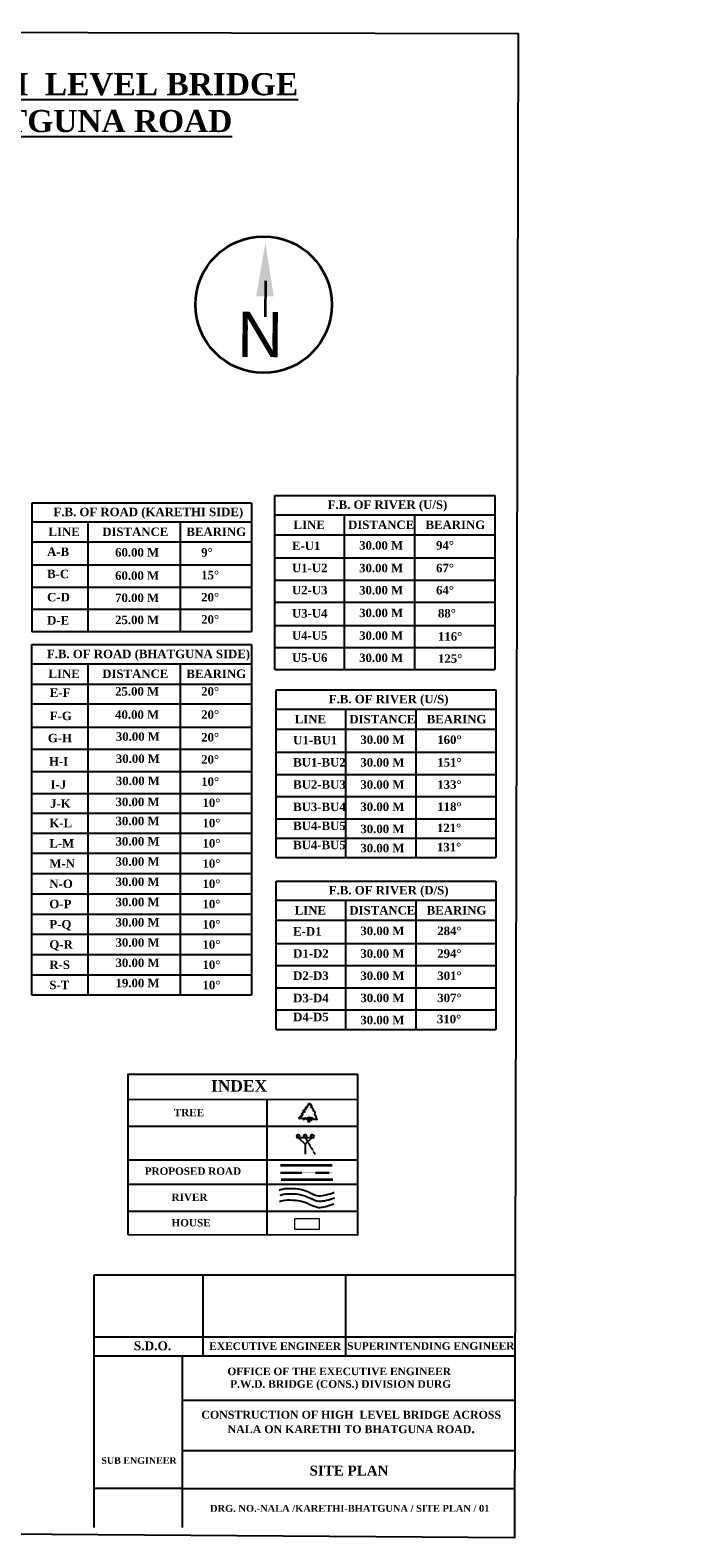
# Model space of a CAD drawing. Header units: millimetres. Extents: x -168161600 to 156920049, y -31772669 to -8677116.
# Tile 3 of 3: x 20899098 to 21403323, y -16139865 to -14995388. Entities that reach past the tile are written whole.
import ezdxf

# ---------------------------------------------------------------- set-up
doc = ezdxf.new("R2010")
doc.units = ezdxf.units.MM
doc.header["$MEASUREMENT"] = 0
doc.linetypes.add('CENTER', pattern=[50.8, 31.75, -6.35, 6.35, -6.35])
doc.linetypes.add('DASHED2', pattern=[0.375, 0.25, -0.125])
doc.layers.add('CHNGE', color=7, linetype='Continuous')
doc.styles.get("Standard").update_dxf_attribs({"font": 'arial.ttf'})

# ---------------------------------------------------------------- blocks, each defined once
blk = doc.blocks.new('Tree - type 3 evergreen elevation')
for points in [[(22.0124, 137.721), (18.5475, 141.5624), (15.5282, 138.2446), (13.8028, 139.3505), (13.3714, 142.1153), (11.2148, 143.2214), (8.1954, 140.4564), (4.7447, 141.0094), (2.1567, 136.0326), (2.1567, 131.6088), (5.6074, 129.9499), (3.0193, 128.2909), (0.4313, 130.5029), (-6.9015, 123.3141), (-6.9015, 121.6552), (-9.9208, 119.9963), (-9.0581, 118.3373), (-6.9015, 115.0195), (-10.7835, 112.2546), (-14.6656, 115.0195), (-16.8222, 114.4665), (-17.6849, 112.2546), (-14.6656, 111.7016), (-14.2342, 107.2778), (-17.6065, 107.8307), (-21.5669, 103.9599), (-17.2536, 103.4069), (-18.9789, 97.8771), (-22.8609, 97.3241), (-27.1743, 94.5593), (-32.3504, 91.7944), (-32.7817, 94.0063), (-36.6638, 85.7116), (-29.7624, 87.3705), (-25.449, 84.6056), (-26.743, 77.9699), (-34.507, 75.205), (-37.9578, 77.4169), (-39.2518, 74.099), (-42.2711, 73.5461), (-44.8592, 70.2282), (-47.8786, 66.3574), (-43.9965, 63.0395), (-41.4085, 64.6985), (-44.3346, 59.8898), (-42.2089, 60.1377), (-42.5159, 55.7849), (-49.6039, 46.4502), (-58.2307, 45.8972), (-62.1127, 43.6853), (-68.5828, 36.4966), (-65.9947, 32.0727), (-50.0352, 32.6257), (-47.0159, 30.4138), (-39.6831, 33.7317), (-34.507, 22.6721), (-32.3504, 22.6721), (-22.4296, 34.8376), (-19.4102, 36.4966), (-17.2536, 33.7317), (-17.2536, 29.8608), (-13.8028, 28.7549), (-9.0581, 28.7549), (-7.3328, 32.6257), (-1.7254, 35.3906), (3.8821, 35.9436), (6.4701, 38.1555), (6.9014, 38.7085), (8.1954, 41.4734), (9.9208, 40.3674), (11.2148, 35.9436), (14.2341, 37.6025), (15.0968, 36.4966), (15.9595, 33.7317), (18.9789, 38.7085), (21.9982, 38.7085), (23.2922, 36.4966), (21.9982, 34.2847), (25.4489, 35.3906), (26.743, 33.7317), (29.7623, 35.9436), (32.7817, 34.8376), (38.8204, 28.7549), (41.4084, 27.6489), (43.5651, 25.437), (61.6813, 27.0959), (65.132, 23.7781), (67.7201, 24.884), (60.8186, 33.7317), (60.3873, 37.0495), (62.544, 40.3674), (58.662, 50.874), (56.5053, 50.874), (52.1919, 66.3574), (47.8785, 66.9103), (50.4665, 69.1222), (53.9172, 77.9699), (47.0158, 85.1586), (38.3891, 87.9235), (42.2711, 94.0063)], [(42.2711, 94.0063), (38.8204, 104.5129), (36.6637, 104.5129), (32.3503, 113.9135), (29.7623, 113.3605), (26.743, 113.3605), (24.5862, 117.7844), (25.8802, 123.8671), (29.331, 123.8671), (22.8609, 131.6088), (21.9982, 137.6916)], [(-12.9401, 28.7549), (-2.588, 22.1191), (0.8626, 17.6953), (1.7253, 11.6125), (0, 0)], [(-9.9208, 28.2019), (0, 23.2251), (3.4507, 19.9072), (4.7447, 15.4834), (8.6267, 27.0959), (6.4701, 37.6025)], [(34.5071, 33.1787), (27.1743, 18.2483), (9.0581, 10.5066), (7.7641, 3.8708), (8.1954, 0)], [(8.1954, 40.3674), (11.2148, 27.6489), (8.1954, 13.8245), (24.5862, 19.9072), (32.7817, 34.2847)]]:
    blk.add_lwpolyline(points)

msp = doc.modelspace()

# ---------------------------------------------------------------- linework, layer by layer
at = {"color": 7, "linetype": 'ByBlock', "lineweight": 35, "ltscale": 5}
for p, q in [((21077851, -15185686), (21077552, -15213069)), ((21089374, -15856847), (21128574, -15856847)), ((21089895, -15867781), (21129095, -15867781))]:
    msp.add_line(p, q, dxfattribs=at)
at = {"color": 0}
for p, q in [((20900311, -15354565), (20900311, -15452043)), ((21067241, -15354565), (20900311, -15354565)), ((21067241, -15354565), (21067241, -15452043)), ((21085069, -15348710), (21252000, -15348710)), ((21085069, -15480638), (21085069, -15348710)), ((21252000, -15348710), (21252000, -15480638)), ((20900311, -15368576), (21067241, -15368576)), ((20943201, -15452043), (20943201, -15368483)), ((21013309, -15452043), (21013309, -15368483)), ((21085069, -15363252), (21252000, -15363252)), ((21137923, -15480638), (21137923, -15363252)), ((21191433, -15480638), (21191433, -15363252)), ((21252000, -15378620), (21085069, -15378620)), ((21067241, -15383945), (20900311, -15383945)), ((21067241, -15401571), (20900311, -15401571)), ((21252000, -15396246), (21085069, -15396246)), ((21252000, -15413070), (21085069, -15413070)), ((21067241, -15418395), (20900311, -15418395)), ((21067241, -15435219), (20900311, -15435219)), ((21252000, -15429894), (21085069, -15429894)), ((21252000, -15447520), (21085069, -15447520)), ((21067241, -15452043), (20900311, -15452043)), ((20900311, -15728046), (20900311, -15461810)), ((20900311, -15461810), (21067241, -15461810)), ((21067241, -15461810), (21067241, -15728046)), ((21252000, -15464344), (21085069, -15464344)), ((20900311, -15476352), (21067241, -15476352)), ((20943201, -15728046), (20943201, -15476352)), ((21013309, -15728046), (21013309, -15476352)), ((21085020, -15480638), (21252000, -15480638)), ((20900311, -15491720), (21067241, -15491720)), ((21067241, -15507089), (20900311, -15507089)), ((21085994, -15496259), (21252925, -15496259)), ((21085994, -15623351), (21085994, -15496259)), ((21252925, -15496259), (21252925, -15623351)), ((21085994, -15510801), (21252925, -15510801)), ((21138848, -15623351), (21138848, -15510801)), ((21192358, -15623351), (21192358, -15510801)), ((21067241, -15524715), (20900311, -15524715)), ((21252925, -15526169), (21085994, -15526169)), ((21067241, -15541539), (20900311, -15541539)), ((21252925, -15543795), (21085994, -15543795)), ((21067241, -15558363), (20900311, -15558363)), ((21252925, -15560619), (21085994, -15560619)), ((21067241, -15575187), (20900311, -15575187)), ((21252925, -15577443), (21085994, -15577443)), ((20900311, -15589729), (21067241, -15589729)), ((21252925, -15594267), (21085994, -15594267)), ((21067241, -15605097), (20900311, -15605097)), ((21085994, -15608809), (21252925, -15608809)), ((21067241, -15620466), (20900311, -15620466)), ((21085994, -15623351), (21252925, -15623351)), ((21067241, -15635834), (20900311, -15635834)), ((21085994, -15641354), (21252925, -15641354)), ((21085994, -15753905), (21085994, -15641354)), ((21252925, -15641354), (21252925, -15753905)), ((21067241, -15651203), (20900311, -15651203)), ((21085994, -15655896), (21252925, -15655896)), ((21138848, -15753905), (21138848, -15655896)), ((21192358, -15753905), (21192358, -15655896)), ((21067241, -15666571), (20900311, -15666571)), ((21252925, -15671265), (21085994, -15671265)), ((21067241, -15681940), (20900311, -15681940)), ((21252925, -15688891), (21085994, -15688891)), ((21067241, -15697308), (20900311, -15697308)), ((21067241, -15712677), (20900311, -15712677)), ((21252925, -15705715), (21085994, -15705715)), ((21252925, -15722539), (21085994, -15722539)), ((21067241, -15728046), (20900311, -15728046)), ((21252925, -15739363), (21085994, -15739363)), ((21085994, -15753905), (21252925, -15753905)), ((20947786, -16131965), (20947786, -15940306)), ((20947786, -15940306), (21267217, -15940306)), ((21030601, -16001608), (21030601, -15940306)), ((21139036, -16001608), (21139036, -15940306)), ((20947786, -15987367), (21265959, -15987367)), ((20947786, -16001608), (21267217, -16001608)), ((21014548, -16102300), (20947786, -16102300))]:
    msp.add_line(p, q, dxfattribs=at)
at = {"color": 7, "ltscale": 5}
for p, q in [((20973584, -15806847), (21147824, -15807175)), ((21078888, -15806863), (21078891, -15909840)), ((20973584, -15827314), (21147824, -15827314)), ((20973584, -15852994), (21147824, -15852994)), ((20973584, -15871308), (21147824, -15871308)), ((20973584, -15891949), (21147824, -15891949))]:
    msp.add_line(p, q, dxfattribs=at)
at = {"color": 7, "linetype": 'ByBlock', "lineweight": 25, "ltscale": 100}
for p, q in [((21101382, -15836034), (21114804, -15836034)), ((21108093, -15841052), (21108093, -15848535))]:
    msp.add_line(p, q, dxfattribs=at)
at = {"color": 7, "linetype": 'DASHED2', "ltscale": 20}
msp.add_line((21108093, -15836034), (21115485, -15848687), dxfattribs=at)
at = {"color": 7, "linetype": 'CENTER', "lineweight": 30, "ltscale": 5}
msp.add_line((21089374, -15862695), (21128574, -15862695), dxfattribs=at)
for p, q in [((21014548, -16001608), (21014548, -16131965)), ((21014548, -16035471), (21267217, -16035471)), ((21014548, -16073550), (21267217, -16073550)), ((21014548, -16102300), (21267217, -16102300))]:
    msp.add_line(p, q)
at = {"color": 0}
msp.add_lwpolyline([(20180098, -14995388), (21269759, -14997994), (21267027, -16139865), (20177379, -16131965)], close=True, dxfattribs=at)
at = {"color": 7, "ltscale": 5}
msp.add_lwpolyline([(20973584, -15909840), (20973584, -15787830), (21147824, -15787830), (21147824, -15910152)], close=True, dxfattribs=at)
at = {"color": 7, "linetype": 'ByBlock', "lineweight": 25, "ltscale": 100}
msp.add_lwpolyline([(21102710, -15836034), (21108093, -15841052), (21113476, -15836034)], dxfattribs=at)
at = {"color": 7, "lineweight": 15, "ltscale": 100}
msp.add_lwpolyline([(21100127, -15897351), (21118777, -15897351), (21118777, -15905759), (21100127, -15905759)], close=True, dxfattribs=at)
at = {"color": 7, "lineweight": 35, "ltscale": 2}
msp.add_circle((21076478, -15203764), 51831, dxfattribs=at)
at = {"color": 7, "linetype": 'ByBlock', "lineweight": 25, "ltscale": 100}
for centre in [(21102710, -15834907), (21108093, -15834907), (21113476, -15834907)]:
    msp.add_circle(centre, 1127, dxfattribs=at)
at = {"color": 7, "lineweight": 25, "ltscale": 5}
for points, knots in [([(21088308, -15875966), (21090466, -15874441), (21108601, -15873873), (21116075, -15882391), (21125949, -15879002), (21130082, -15877583)], [5459.21998403, 5459.21998403, 5459.21998403, 5459.21998403, 20098.62594806, 42592.28352636, 58785.1663534, 58785.1663534, 58785.1663534, 58785.1663534]), ([(21088577, -15884498), (21091175, -15883230), (21108520, -15882839), (21115859, -15891205), (21125733, -15887815), (21129866, -15886397)], [6413.8744673, 6413.8744673, 6413.8744673, 6413.8744673, 20098.62594806, 42592.28352636, 58785.1663534, 58785.1663534, 58785.1663534, 58785.1663534]), ([(21088927, -15879808), (21091468, -15878504), (21108930, -15878087), (21116290, -15886475), (21126164, -15883086), (21130297, -15881667)], [6270.65862288, 6270.65862288, 6270.65862288, 6270.65862288, 20098.62594806, 42592.28352636, 58785.1663534, 58785.1663534, 58785.1663534, 58785.1663534])]:
    msp.add_open_spline(points, degree=3, knots=knots, dxfattribs=at)
at = {"color": 7, "ltscale": 2}
msp.add_solid([(21070830, -15197414), (21084230, -15197554), (21077797, -15156723)], dxfattribs=at)

# ---------------------------------------------------------------- block references
at = {"layer": 'CHNGE', "xscale": 101.26265625, "yscale": 101.26265625, "zscale": 101.26265625}
msp.add_blockref('Tree - type 3 evergreen elevation', (21110192, -15824686), dxfattribs=at)

# ---------------------------------------------------------------- texts
for s, insert, char_height, width, attachment_point in [('{\\fTimes New Roman|b1|i0|c0|p18;\\H2.8851x;\\L\\C0;SITE PLAN FOR CONSTRUCTION OF HIGH  LEVEL BRIDGE ACROSS NALA ON KARETHI TO BHATGUNA ROAD\\H2.0565x; }', (20738278, -15027984), 5822.97, 769672.81, 2), ('{\\fTimes New Roman|b1|i0|c0|p18;\\C0;S.D.O.}', (20992051, -15990738), 6708.06, 25332.34, 2), ('{\\fTimes New Roman|b1|i0|c0|p18;\\C0;EXECUTIVE ENGINEER}', (21085185, -15991481), 5749.77, 108552.19, 2), ('{\\fTimes New Roman|b1|i0|c0|p18;\\C0;SUPERINTENDING ENGINEER}', (21203466, -15991347), 5749.77, 143753.56, 2), ('{\\fTimes New Roman|b1|i0|c0|p18;\\H0.8571x;\\C0;OFFICE OF THE EXECUTIVE ENGINEER \\P P.W.D. BRIDGE (CONS.) DIVISION DURG}', (21133885, -16010620), 6708.06, 192185.17, 2), ('{\\fTimes New Roman|b1|i0|c0|p18;\\H0.8571x;\\C0;CONSTRUCTION OF HIGH  LEVEL BRIDGE ACROSS NALA ON KARETHI TO BHATGUNA ROAD\\H1.167x;.}', (21143013, -16043423), 6987.563, 240454.57, 2), ('{\\fTimes New Roman|b1|i0|c0|p18;\\C0; SUB ENGINEER}', (20980851, -16078648), 5031.05, 63303.06, 2), ('{\\fTimes New Roman|b1|i0|c0|p18;\\C0;SITE PLAN}', (21111414, -16085040), 7546.57, 199067.41, 1), ('{\\fTimes New Roman|b1|i0|c0|p18;\\C0;DRG. NO.-NALA /KARETHI-BHATGUNA / SITE PLAN / 01}', (21141878, -16114849), 5240.67, 237641.04, 2)]:
    msp.add_mtext(s, dxfattribs=dict(insert=insert, char_height=char_height, width=width, attachment_point=attachment_point))
at = {"color": 7, "ltscale": 2, "insert": (21090957, -15243686), "char_height": 34292, "attachment_point": 1, "rotation": 179.474458}
msp.add_mtext('N', dxfattribs=at)
at = {"color": 0, "char_height": 6429.78, "attachment_point": 1}
for s, insert, width in [('\\pi11626;{\\fTimes New Roman|b1|i0|c0|p18;F.B. OF ROAD (KARETHI SIDE)}', (20905240, -15357906), 163806.4), ('{\\fTimes New Roman|b1|i0|c0|p18;F.B. OF RIVER (U/S)}', (21125091, -15352393), 125788.62), ('{\\fTimes New Roman|b1|i0|c0|p18;LINE}', (21099183, -15367635), 125788.62), ('{\\fTimes New Roman|b1|i0|c0|p18;DISTANCE}', (21140663, -15367635), 125788.62), ('{\\fTimes New Roman|b1|i0|c0|p18;BEARING}', (21199441, -15367635), 125788.62), ('{\\fTimes New Roman|b1|i0|c0|p18;LINE}', (20913053, -15372960), 125788.62), ('{\\fTimes New Roman|b1|i0|c0|p18;DISTANCE}', (20953881, -15372960), 125788.62), ('{\\fTimes New Roman|b1|i0|c0|p18;BEARING}', (21017803, -15372960), 125788.62), ('{\\fTimes New Roman|b1|i0|c0|p18;A-B}', (20912013, -15388124), 125788.62), ('{\\fTimes New Roman|b1|i0|c0|p18;60.00 M}', (20963653, -15388581), 125788.62), ('{\\fTimes New Roman|b1|i0|c0|p18;9°}', (21029038, -15388581), 125788.62), ('{\\fTimes New Roman|b1|i0|c0|p18;E-U1}', (21097990, -15383601), 125788.62), ('{\\fTimes New Roman|b1|i0|c0|p18;30.00 M}', (21149037, -15383257), 125788.62), ('{\\fTimes New Roman|b1|i0|c0|p18;94°}', (21207460, -15383257), 125788.62), ('{\\fTimes New Roman|b1|i0|c0|p18;U1-U2}', (21097990, -15400425), 125788.62), ('{\\fTimes New Roman|b1|i0|c0|p18;30.00 M}', (21149037, -15400481), 125788.62), ('{\\fTimes New Roman|b1|i0|c0|p18;67°}', (21207460, -15400481), 125788.62), ('{\\fTimes New Roman|b1|i0|c0|p18;B-C}', (20912013, -15404948), 125788.62), ('{\\fTimes New Roman|b1|i0|c0|p18;60.00 M}', (20963653, -15406207), 125788.62), ('{\\fTimes New Roman|b1|i0|c0|p18;15°}', (21029038, -15405806), 125788.62), ('{\\fTimes New Roman|b1|i0|c0|p18;C-D}', (20912013, -15422574), 125788.62), ('{\\fTimes New Roman|b1|i0|c0|p18;70.00 M}', (20963653, -15423031), 125788.62), ('{\\fTimes New Roman|b1|i0|c0|p18;20°}', (21029038, -15422630), 125788.62), ('{\\fTimes New Roman|b1|i0|c0|p18;U2-U3}', (21097990, -15417249), 125788.62), ('{\\fTimes New Roman|b1|i0|c0|p18;30.00 M}', (21149037, -15417305), 125788.62), ('{\\fTimes New Roman|b1|i0|c0|p18;64°}', (21207460, -15417305), 125788.62), ('{\\fTimes New Roman|b1|i0|c0|p18;U3-U4}', (21097990, -15434875), 125788.62), ('{\\fTimes New Roman|b1|i0|c0|p18;30.00 M}', (21149037, -15434531), 125788.62), ('{\\fTimes New Roman|b1|i0|c0|p18;88°}', (21208906, -15434764), 125788.62), ('{\\fTimes New Roman|b1|i0|c0|p18;D-E}', (20912013, -15440200), 125788.62), ('{\\fTimes New Roman|b1|i0|c0|p18;25.00 M}', (20963653, -15439855), 125788.62), ('{\\fTimes New Roman|b1|i0|c0|p18;20°\\fTimes New Roman|b0|i0|c0|p18; }', (21029038, -15439454), 125788.62), ('{\\fTimes New Roman|b1|i0|c0|p18;U4-U5}', (21097990, -15451699), 125788.62), ('{\\fTimes New Roman|b1|i0|c0|p18;30.00 M}', (21149037, -15451755), 125788.62), ('{\\fTimes New Roman|b1|i0|c0|p18;116°}', (21208906, -15452389), 125788.62), ('\\pi6606.5;{\\fTimes New Roman|b1|i0|c0|p18;F.B. OF ROAD (BHATGUNA SIDE)}', (20905240, -15465682), 163806.4), ('{\\fTimes New Roman|b1|i0|c0|p18;U5-U6}', (21097990, -15468523), 125788.62), ('{\\fTimes New Roman|b1|i0|c0|p18;30.00 M}', (21149037, -15468579), 125788.62), ('{\\fTimes New Roman|b1|i0|c0|p18;125°}', (21208906, -15469213), 125788.62), ('{\\fTimes New Roman|b1|i0|c0|p18;LINE}', (20913053, -15480735), 125788.62), ('{\\fTimes New Roman|b1|i0|c0|p18;DISTANCE}', (20953881, -15480735), 125788.62), ('{\\fTimes New Roman|b1|i0|c0|p18;BEARING}', (21017803, -15480735), 125788.62), ('{\\fTimes New Roman|b1|i0|c0|p18;E-F}', (20914065, -15495098), 125788.62), ('{\\fTimes New Roman|b1|i0|c0|p18;25.00 M}', (20963653, -15494100), 125788.62), ('{\\fTimes New Roman|b1|i0|c0|p18;20°}', (21029038, -15494100), 125788.62), ('{\\fTimes New Roman|b1|i0|c0|p18;F.B. OF RIVER (U/S)}', (21126016, -15499942), 125788.62), ('{\\fTimes New Roman|b1|i0|c0|p18;F-G}', (20914065, -15512724), 125788.62), ('{\\fTimes New Roman|b1|i0|c0|p18;40.00 M}', (20963653, -15511725), 125788.62), ('{\\fTimes New Roman|b1|i0|c0|p18;20°}', (21029038, -15511725), 125788.62), ('{\\fTimes New Roman|b1|i0|c0|p18;LINE}', (21100108, -15515184), 125788.62), ('{\\fTimes New Roman|b1|i0|c0|p18;DISTANCE}', (21141588, -15515184), 125788.62), ('{\\fTimes New Roman|b1|i0|c0|p18;BEARING}', (21200366, -15515184), 125788.62), ('{\\fTimes New Roman|b1|i0|c0|p18;G-H}', (20912552, -15529548), 125788.62), ('{\\fTimes New Roman|b1|i0|c0|p18;30.00 M}', (20964231, -15528399), 125788.62), ('{\\fTimes New Roman|b1|i0|c0|p18;20°}', (21029038, -15528950), 125788.62), ('{\\fTimes New Roman|b1|i0|c0|p18;160°}', (21208385, -15530806), 125788.62), ('{\\fTimes New Roman|b1|i0|c0|p18;U1-BU1}', (21098915, -15531150), 125788.62), ('{\\fTimes New Roman|b1|i0|c0|p18;30.00 M}', (21149962, -15530806), 125788.62), ('{\\fTimes New Roman|b1|i0|c0|p18;H-I}', (20913496, -15547173), 125788.62), ('{\\fTimes New Roman|b1|i0|c0|p18;30.00 M}', (20964231, -15545223), 125788.62), ('{\\fTimes New Roman|b1|i0|c0|p18;20°}', (21029038, -15545774), 125788.62), ('{\\fTimes New Roman|b1|i0|c0|p18;BU1-BU2}', (21098915, -15547974), 125788.62), ('{\\fTimes New Roman|b1|i0|c0|p18;30.00 M}', (21149962, -15548030), 125788.62), ('{\\fTimes New Roman|b1|i0|c0|p18;151°}', (21208385, -15548030), 125788.62), ('{\\fTimes New Roman|b1|i0|c0|p18; I-J}', (20912181, -15564748), 125788.62), ('{\\fTimes New Roman|b1|i0|c0|p18;30.00 M}', (20964231, -15562047), 125788.62), ('{\\fTimes New Roman|b1|i0|c0|p18;10°\\fTimes New Roman|b0|i0|c0|p18; }', (21029038, -15562598), 125788.62), ('{\\fTimes New Roman|b1|i0|c0|p18;BU2-BU3}', (21098915, -15564798), 125788.62), ('{\\fTimes New Roman|b1|i0|c0|p18;30.00 M}', (21149962, -15564854), 125788.62), ('{\\fTimes New Roman|b1|i0|c0|p18;133°}', (21208385, -15564854), 125788.62), ('{\\fTimes New Roman|b1|i0|c0|p18;J-K}', (20914263, -15579281), 125788.62), ('{\\fTimes New Roman|b1|i0|c0|p18;30.00 M}', (20963994, -15577990), 125788.62), ('{\\fTimes New Roman|b1|i0|c0|p18;10°}', (21030064, -15578676), 125788.62), ('{\\fTimes New Roman|b1|i0|c0|p18;BU3-BU4}', (21098915, -15581784), 125788.62), ('{\\fTimes New Roman|b1|i0|c0|p18;30.00 M}', (21149962, -15581678), 125788.62), ('{\\fTimes New Roman|b1|i0|c0|p18;118°}', (21208385, -15581678), 125788.62), ('{\\fTimes New Roman|b1|i0|c0|p18;K-L}', (20913712, -15594038), 125788.62), ('{\\fTimes New Roman|b1|i0|c0|p18;30.00 M}', (20963994, -15592532), 125788.62), ('{\\fTimes New Roman|b1|i0|c0|p18;10°}', (21030064, -15594044), 125788.62), ('{\\fTimes New Roman|b1|i0|c0|p18;BU4-BU5}', (21098915, -15596164), 125788.62), ('{\\fTimes New Roman|b1|i0|c0|p18;30.00 M}', (21149962, -15598502), 125788.62), ('{\\fTimes New Roman|b1|i0|c0|p18;121°}', (21208150, -15597756), 125788.62), ('{\\fTimes New Roman|b1|i0|c0|p18;L-M}', (20913712, -15609407), 125788.62), ('{\\fTimes New Roman|b1|i0|c0|p18;30.00 M}', (20963994, -15607901), 125788.62), ('{\\fTimes New Roman|b1|i0|c0|p18;10°}', (21030064, -15609413), 125788.62), ('{\\fTimes New Roman|b1|i0|c0|p18;BU4-BU5}', (21098915, -15610706), 125788.62), ('{\\fTimes New Roman|b1|i0|c0|p18;30.00 M}', (21149962, -15613044), 125788.62), ('{\\fTimes New Roman|b1|i0|c0|p18;131°}', (21208150, -15612298), 125788.62), ('{\\fTimes New Roman|b1|i0|c0|p18;M-N}', (20913712, -15624775), 125788.62), ('{\\fTimes New Roman|b1|i0|c0|p18;30.00 M}', (20963994, -15623269), 125788.62), ('{\\fTimes New Roman|b1|i0|c0|p18;10°}', (21030064, -15624781), 125788.62), ('{\\fTimes New Roman|b1|i0|c0|p18;N-O}', (20913712, -15640144), 125788.62), ('{\\fTimes New Roman|b1|i0|c0|p18;30.00 M}', (20963994, -15638638), 125788.62), ('{\\fTimes New Roman|b1|i0|c0|p18;10°}', (21030064, -15640150), 125788.62), ('{\\fTimes New Roman|b1|i0|c0|p18;F.B. OF RIVER (D/S)}', (21126016, -15645038), 125788.62), ('{\\fTimes New Roman|b1|i0|c0|p18;O-P}', (20913712, -15655512), 125788.62), ('{\\fTimes New Roman|b1|i0|c0|p18;30.00 M}', (20963994, -15654006), 125788.62), ('{\\fTimes New Roman|b1|i0|c0|p18;10°}', (21030064, -15655518), 125788.62), ('{\\fTimes New Roman|b1|i0|c0|p18;LINE}', (21100108, -15660280), 125788.62), ('{\\fTimes New Roman|b1|i0|c0|p18;DISTANCE}', (21141588, -15660280), 125788.62), ('{\\fTimes New Roman|b1|i0|c0|p18;BEARING}', (21200366, -15660280), 125788.62), ('{\\fTimes New Roman|b1|i0|c0|p18;P-Q}', (20913712, -15670881), 125788.62), ('{\\fTimes New Roman|b1|i0|c0|p18;30.00 M}', (20963994, -15669375), 125788.62), ('{\\fTimes New Roman|b1|i0|c0|p18;10°}', (21030064, -15670887), 125788.62), ('{\\fTimes New Roman|b1|i0|c0|p18;E-D1}', (21098915, -15676246), 125788.62), ('{\\fTimes New Roman|b1|i0|c0|p18;30.00 M}', (21149962, -15675901), 125788.62), ('{\\fTimes New Roman|b1|i0|c0|p18;284°}', (21208385, -15675901), 125788.62), ('{\\fTimes New Roman|b1|i0|c0|p18;Q-R}', (20913712, -15686249), 125788.62), ('{\\fTimes New Roman|b1|i0|c0|p18;30.00 M}', (20963994, -15684743), 125788.62), ('{\\fTimes New Roman|b1|i0|c0|p18;10°}', (21030064, -15686255), 125788.62), ('{\\fTimes New Roman|b1|i0|c0|p18;R-S}', (20913712, -15701618), 125788.62), ('{\\fTimes New Roman|b1|i0|c0|p18;30.00 M}', (20963994, -15700112), 125788.62), ('{\\fTimes New Roman|b1|i0|c0|p18;10°}', (21030064, -15701624), 125788.62), ('{\\fTimes New Roman|b1|i0|c0|p18;D1-D2}', (21098915, -15693070), 125788.62), ('{\\fTimes New Roman|b1|i0|c0|p18;30.00 M}', (21149962, -15693126), 125788.62), ('{\\fTimes New Roman|b1|i0|c0|p18;294°}', (21208385, -15693126), 125788.62), ('{\\fTimes New Roman|b1|i0|c0|p18;D2-D3}', (21098915, -15709894), 125788.62), ('{\\fTimes New Roman|b1|i0|c0|p18;30.00 M}', (21149962, -15709950), 125788.62), ('{\\fTimes New Roman|b1|i0|c0|p18;301°}', (21208385, -15709950), 125788.62), ('{\\fTimes New Roman|b1|i0|c0|p18;S-T}', (20913712, -15716986), 125788.62), ('{\\fTimes New Roman|b1|i0|c0|p18;19.00 M}', (20963994, -15715481), 125788.62), ('{\\fTimes New Roman|b1|i0|c0|p18;10°}', (21030064, -15716992), 125788.62), ('{\\fTimes New Roman|b1|i0|c0|p18;D3-D4}', (21098915, -15726880), 125788.62), ('{\\fTimes New Roman|b1|i0|c0|p18;30.00 M}', (21149962, -15726774), 125788.62), ('{\\fTimes New Roman|b1|i0|c0|p18;307°}', (21208385, -15726774), 125788.62), ('{\\fTimes New Roman|b1|i0|c0|p18;D4-D5}', (21098915, -15741260), 125788.62), ('{\\fTimes New Roman|b1|i0|c0|p18;30.00 M}', (21149962, -15743598), 125788.62), ('{\\fTimes New Roman|b1|i0|c0|p18;310°}', (21208150, -15742852), 125788.62)]:
    msp.add_mtext(s, dxfattribs=dict(at, insert=insert, width=width))
at = {"color": 7, "insert": (21057823, -15792443), "char_height": 8733.19, "width": 51459.07, "attachment_point": 2}
msp.add_mtext('{\\fTimes New Roman|b1|i0|c0|p18;INDEX}', dxfattribs=at)
at = {"color": 7, "ltscale": 5, "char_height": 5607.6, "attachment_point": 1}
for s, insert in [('{\\fTimes New Roman|b1|i0|c0|p18;TREE}', (21008231, -15814228)), ('{\\fTimes New Roman|b1|i0|c0|p18;PROPOSED ROAD}', (20986188, -15858687)), ('{\\fTimes New Roman|b1|i0|c0|p18;RIVER}', (21006543, -15878509)), ('{\\fTimes New Roman|b1|i0|c0|p18;HOUSE}', (21006543, -15897870))]:
    msp.add_mtext(s, dxfattribs=dict(at, insert=insert))

doc.saveas('drawing.dxf')
